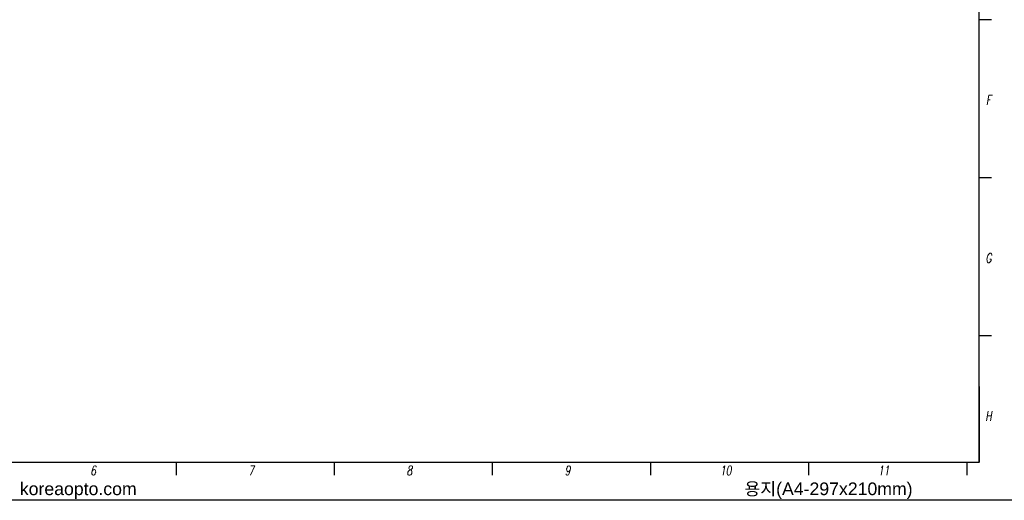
# Model space of a CAD drawing. Extents: x 0 to 2911, y 0 to 782.
# Tile 12 of 24: x 1323 to 1813, y 0 to 239. Entities that reach past the tile are written whole.
import ezdxf
from ezdxf.enums import TextEntityAlignment as Align

# ---------------------------------------------------------------- set-up
doc = ezdxf.new("R2010")
doc.units = 0
doc.header["$LTSCALE"] = 10
doc.header["$MEASUREMENT"] = 0
doc.layers.get('0').update_dxf_attribs({"linetype": 'CONTINUOUS'})
for name, color, linetype in [('FORM', 7, 'CONTINUOUS'), ('PAPER', 2, 'CONTINUOUS'), ('W', 4, 'CONTINUOUS')]:
    doc.layers.add(name, color=color, linetype=linetype)
doc.styles.add('S', font='romans.shx', dxfattribs={"width": 0.7, "oblique": 10, "bigfont": 'bigfont.shx'})
doc.styles.add('SEACAD_arial_ttf', font='arial.ttf')
doc.styles.add('SEACAD_arial_ttfI', font='arial.ttf')

# ---------------------------------------------------------------- blocks, each defined once
blk = doc.blocks.new('erdftrgf45r')
at = {"layer": 'W'}
for p, q in [((35198.74, 9666.28), (35198.74, 9471.28)), ((35198.74, 9471.28), (34921.74, 9471.28))]:
    blk.add_line(p, q, dxfattribs=at)

msp = doc.modelspace()

# ---------------------------------------------------------------- linework, layer by layer
msp.add_lwpolyline([(909.8165, 651.66787), (1819.633, 651.66787), (1819.633, 0), (909.8165, 0)], close=True)
at = {"layer": 'FORM', "color": 7, "linetype": 'Continuous'}
msp.add_line((1800.74408, 56.66286), (1800.74408, 18.88892), dxfattribs=at)
at = {"layer": 'PAPER'}
for p, q in [((1807.04158, 239.30126), (1800.74408, 239.30126)), ((1807.04158, 160.58257), (1800.74408, 160.58257)), ((1807.04158, 81.86388), (1800.74408, 81.86388)), ((1401.01758, 18.88892), (1401.01758, 12.59143)), ((1479.73627, 18.88892), (1479.73627, 12.59143)), ((1558.45496, 18.88892), (1558.45496, 12.59143)), ((1558.45496, 18.88892), (1558.45496, 12.59143)), ((1637.17366, 18.88892), (1637.17366, 12.59143)), ((1715.89235, 18.88892), (1715.89235, 12.59143)), ((1794.61104, 18.88892), (1794.61104, 12.59143))]:
    msp.add_line(p, q, dxfattribs=at)

# ---------------------------------------------------------------- block references
at = {"xscale": 3.148153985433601, "yscale": 3.148153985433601, "zscale": 3.148153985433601}
msp.add_blockref('erdftrgf45r', (-109010.32357, -29798.16144), dxfattribs=at)

# ---------------------------------------------------------------- texts
at = {"layer": 'FORM', "color": 7, "linetype": 'Continuous'}
for s, style, p in [('koreaopto.com', 'SEACAD_arial_ttfI', (1323.22412, 8.8848)), ('용지(A4-297x210mm)', 'SEACAD_arial_ttf', (1683.93948, 8.88116))]:
    msp.add_text(s, height=6.2956557, dxfattribs=dict(at, style=style)).set_placement(p, align=Align.TOP_LEFT)
at = {"layer": 'PAPER', "style": 'S', "oblique": 10, "width": 0.7}
for s, height, p in [('F', 4.72312, (1805.46123, 199.45676)), ('G', 4.72312, (1805.46123, 120.73807)), ('H', 4.72312, (1805.46123, 42.01938)), ('6', 4.72312, (1359.72679, 14.81714)), ('7', 4.72312, (1438.44549, 14.81714)), ('8', 4.72312, (1517.16418, 14.81714)), ('9', 4.72312, (1595.88287, 14.81714)), ('10', 4.723122, (1674.60156, 14.81714)), ('11', 4.723122, (1753.32025, 14.81714))]:
    msp.add_text(s, height=height, dxfattribs=at).set_placement(p, align=Align.MIDDLE)

doc.saveas('drawing.dxf')
